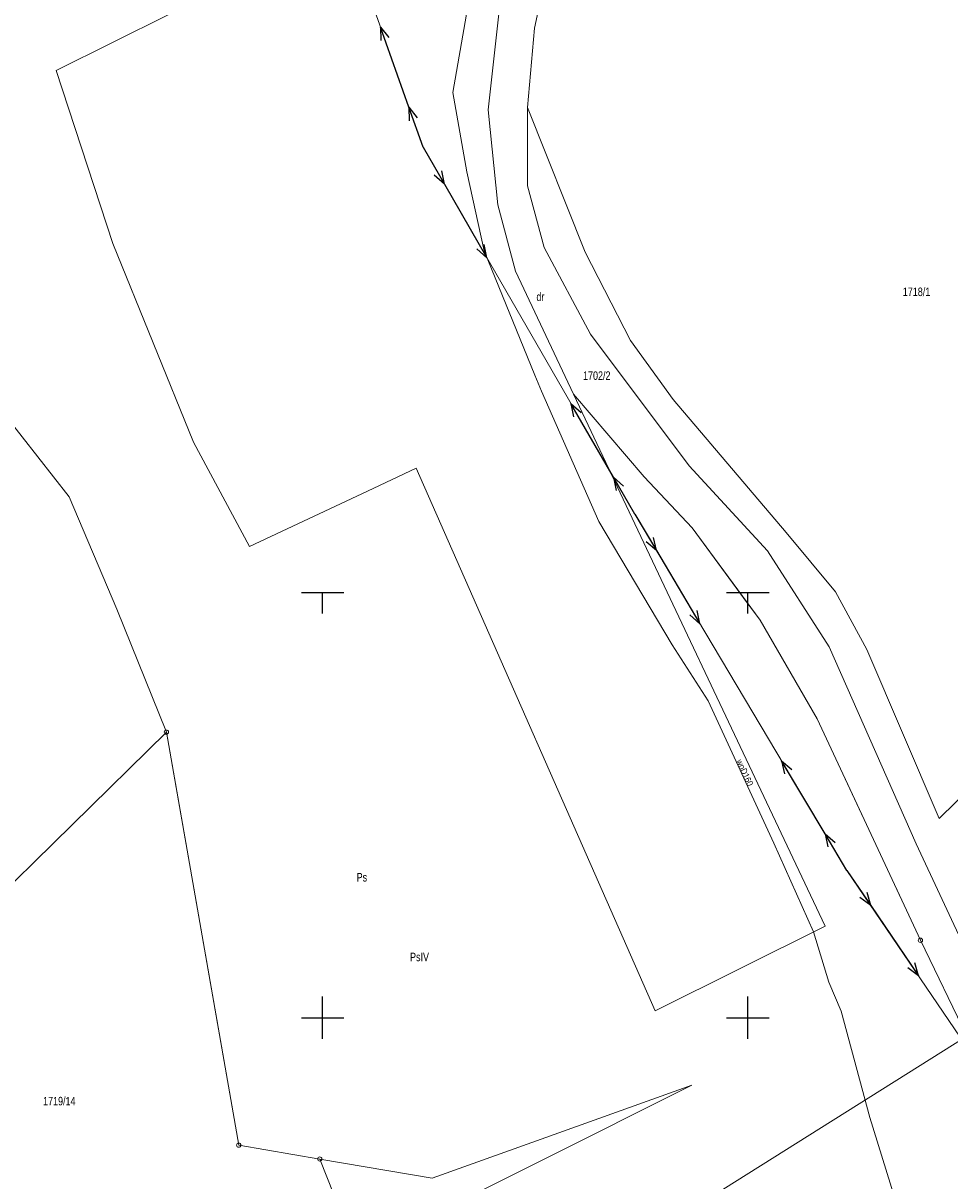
# Model space of a CAD drawing. Header units: metres. Extents: x 7423100 to 7431699, y 5527887 to 5533362.
# Tile 83 of 114: x 7428215 to 7428324, y 5529931 to 5530067. Entities that reach past the tile are written whole.
import ezdxf
from ezdxf.enums import TextEntityAlignment as Align

# ---------------------------------------------------------------- set-up
doc = ezdxf.new("R2010")
doc.units = ezdxf.units.M
doc.header["$MEASUREMENT"] = 0
doc.linetypes.add('219-500', pattern=[0])
doc.linetypes.add('suep_nn_500', pattern=[0])
doc.layers.get('0').update_dxf_attribs({"color": 2, "linetype": 'CONTINUOUS', "lineweight": 5})
for name, color, linetype in [('202-punkt graniczny', 7, 'CONTINUOUS'), ('203-punkt graniczny', 7, 'CONTINUOUS'), ('209-oznaczenie konturu klasyfikacyjnego', 7, 'CONTINUOUS'), ('210-oznaczenie konturu użytku gruntowego', 7, 'CONTINUOUS'), ('211-numer działki ewidencyjnej', 7, 'CONTINUOUS'), ('217-kontur klasyfikacyjny', 7, 'CONTINUOUS'), ('218-kontur użytku gruntowego', 7, 'CONTINUOUS'), ('219-działka ewidencyjna', 7, 'CONTINUOUS'), ('przewód elektroenergetyczny niskiego napięcia', 7, 'CONTINUOUS'), ('przewód wodociągowy', 7, 'CONTINUOUS'), ('przewód wodociągowy-Atr1', 7, 'CONTINUOUS'), ('Wstawianie ramki sekcyjnej z opisem', 7, 'CONTINUOUS')]:
    doc.layers.add(name, color=color, linetype=linetype)
doc.styles.get("Standard").update_dxf_attribs({"font": 'Working1250.shx', "width": 0.75})

# ---------------------------------------------------------------- blocks, each defined once
blk = doc.blocks.new('202')
at = {"color": 0, "linetype": 'Continuous', "lineweight": 0}
blk.add_circle((0, 0), 0.25, dxfattribs=at)
blk = doc.blocks.new('203')
at = {"linetype": 'Continuous', "lineweight": 0}
h = blk.add_hatch(color=0, dxfattribs=at)
edge = h.paths.add_edge_path()
edge.add_arc((0, 0), 0.045, 0, 360)
blk = doc.blocks.new('SUEP1')
at = {"color": 0, "linetype": 'Continuous'}
for p, q in [((0, 0), (5, 0)), ((5, 0), (3.5, 0.5)), ((5, 0), (3.5, -0.5)), ((5, 0), (15, 0)), ((15, 0), (13.5, 0.5)), ((15, 0), (13.5, -0.5))]:
    blk.add_line(p, q, dxfattribs=at)
blk = doc.blocks.new('RAMKA500K')
at = {"color": 0}
for p, q in [((247.5, 250), (252.5, 250)), ((250, 247.5), (250, 250)), ((297.5, 250), (302.5, 250)), ((300, 247.5), (300, 250)), ((250, 197.5), (250, 202.5)), ((300, 197.5), (300, 202.5)), ((247.5, 200), (252.5, 200)), ((297.5, 200), (302.5, 200))]:
    blk.add_line(p, q, dxfattribs=at)

msp = doc.modelspace()

# ---------------------------------------------------------------- linework, layer by layer
at = {"layer": '217-kontur klasyfikacyjny', "color": 92, "linetype": 'Continuous', "lineweight": 18, "flags": 128}
for points in [[(7428218.68, 5530061.38), (7428231.92, 5530067.96)], [(7428225.35, 5530041.03), (7428218.68, 5530061.38)], [(7428274.08, 5530057), (7428274.09, 5530047.79)], [(7428280.89, 5530039.99), (7428274.08, 5530057)], [(7428220.19, 5530011.22), (7428190.68, 5530048.86)], [(7428190.68, 5530048.86), (7428220.19, 5530011.22)], [(7428274.09, 5530047.79), (7428276.05, 5530040.54)], [(7428234.81, 5530017.68), (7428225.35, 5530041.03)], [(7428276.05, 5530040.54), (7428281.5, 5530030.35)], [(7428286.19, 5530029.61), (7428280.89, 5530039.99)], [(7428281.5, 5530030.35), (7428293.1, 5530014.87)], [(7428291.2, 5530022.67), (7428286.19, 5530029.61)], [(7428287.81, 5530013.6), (7428279.51, 5530023.3)], [(7428279.51, 5530023.3), (7428309.08, 5529960.74)], [(7428304.51, 5530007.03), (7428291.2, 5530022.67)], [(7428241.42, 5530005.38), (7428234.81, 5530017.68)], [(7428261.02, 5530014.59), (7428255.27, 5530011.9)], [(7428289.1, 5529950.8), (7428261.02, 5530014.59)], [(7428293.1, 5530014.87), (7428302.3, 5530004.88)], [(7428364.15, 5530014.27), (7428322.48, 5529973.42)], [(7428293.47, 5530007.59), (7428287.81, 5530013.6)], [(7428225.79, 5529998.03), (7428220.19, 5530011.22)], [(7428220.19, 5530011.22), (7428225.79, 5529998.03)], [(7428255.27, 5530011.9), (7428241.42, 5530005.38)], [(7428301.43, 5529996.72), (7428293.47, 5530007.59)], [(7428310.32, 5530000.07), (7428304.51, 5530007.03)], [(7428302.3, 5530004.88), (7428309.57, 5529993.59)], [(7428314.01, 5529993.3), (7428310.32, 5530000.07)], [(7428231.63, 5529983.57), (7428225.79, 5529998.03)], [(7428225.79, 5529998.03), (7428231.63, 5529983.57)], [(7428308.14, 5529985.14), (7428301.43, 5529996.72)], [(7428309.57, 5529993.59), (7428319.78, 5529970.43)], [(7428322.48, 5529973.42), (7428314.01, 5529993.3)], [(7428320.29, 5529959.1), (7428308.14, 5529985.14)], [(7428234.73, 5529965.88), (7428231.63, 5529983.57)], [(7428231.63, 5529983.57), (7428234.73, 5529965.88)], [(7428319.78, 5529970.43), (7428325.92, 5529957.36)], [(7428240.14, 5529935.01), (7428234.73, 5529965.88)], [(7428234.73, 5529965.88), (7428240.14, 5529935.01)], [(7428309.08, 5529960.74), (7428289.1, 5529950.8)], [(7428325.75, 5529947.81), (7428320.29, 5529959.1)], [(7428325.75, 5529947.81), (7428277.23, 5529917.33)], [(7428277.23, 5529917.33), (7428325.75, 5529947.81)], [(7428257.83, 5529924.22), (7428293.42, 5529942.05)], [(7428293.42, 5529942.05), (7428257.83, 5529924.22)], [(7428293.42, 5529942.05), (7428275.69, 5529935.71)], [(7428275.69, 5529935.71), (7428293.42, 5529942.05)], [(7428249.67, 5529933.38), (7428240.14, 5529935.01)], [(7428240.14, 5529935.01), (7428249.67, 5529933.38)], [(7428275.69, 5529935.71), (7428262.88, 5529931.13)], [(7428262.88, 5529931.13), (7428275.69, 5529935.71)], [(7428262.88, 5529931.13), (7428249.67, 5529933.38)], [(7428249.67, 5529933.38), (7428262.88, 5529931.13)]]:
    msp.add_lwpolyline(points, dxfattribs=at)
at = {"layer": '218-kontur użytku gruntowego', "color": 3, "linetype": 'Continuous', "lineweight": 18, "flags": 128}
for points in [[(7428274.9, 5530066.35), (7428277.25, 5530077.33)], [(7428218.68, 5530061.38), (7428231.92, 5530067.96)], [(7428270.71, 5530068.04), (7428269.46, 5530056.73)], [(7428274.08, 5530057), (7428274.9, 5530066.35)], [(7428225.35, 5530041.03), (7428218.68, 5530061.38)], [(7428269.46, 5530056.73), (7428270.6, 5530045.57)], [(7428274.09, 5530047.79), (7428274.08, 5530057)], [(7428274.08, 5530057), (7428274.09, 5530047.79)], [(7428280.89, 5530039.99), (7428274.08, 5530057)], [(7428220.19, 5530011.22), (7428190.68, 5530048.86)], [(7428190.68, 5530048.86), (7428220.19, 5530011.22)], [(7428276.05, 5530040.54), (7428274.09, 5530047.79)], [(7428274.09, 5530047.79), (7428276.05, 5530040.54)], [(7428270.6, 5530045.57), (7428272.69, 5530037.76)], [(7428234.81, 5530017.68), (7428225.35, 5530041.03)], [(7428281.5, 5530030.35), (7428276.05, 5530040.54)], [(7428276.05, 5530040.54), (7428281.5, 5530030.35)], [(7428286.19, 5530029.61), (7428280.89, 5530039.99)], [(7428272.69, 5530037.76), (7428279.51, 5530023.3)], [(7428293.1, 5530014.87), (7428281.5, 5530030.35)], [(7428281.5, 5530030.35), (7428293.1, 5530014.87)], [(7428291.2, 5530022.67), (7428286.19, 5530029.61)], [(7428279.51, 5530023.3), (7428287.81, 5530013.6)], [(7428287.81, 5530013.6), (7428279.51, 5530023.3)], [(7428279.51, 5530023.3), (7428309.08, 5529960.74)], [(7428304.51, 5530007.03), (7428291.2, 5530022.67)], [(7428241.42, 5530005.38), (7428234.81, 5530017.68)], [(7428261.02, 5530014.59), (7428255.27, 5530011.9)], [(7428289.1, 5529950.8), (7428261.02, 5530014.59)], [(7428302.3, 5530004.88), (7428293.1, 5530014.87)], [(7428293.1, 5530014.87), (7428302.3, 5530004.88)], [(7428364.15, 5530014.27), (7428322.48, 5529973.42)], [(7428287.81, 5530013.6), (7428293.47, 5530007.59)], [(7428293.47, 5530007.59), (7428287.81, 5530013.6)], [(7428225.79, 5529998.03), (7428220.19, 5530011.22)], [(7428220.19, 5530011.22), (7428225.79, 5529998.03)], [(7428255.27, 5530011.9), (7428241.42, 5530005.38)], [(7428293.47, 5530007.59), (7428301.43, 5529996.72)], [(7428301.43, 5529996.72), (7428293.47, 5530007.59)], [(7428310.32, 5530000.07), (7428304.51, 5530007.03)], [(7428309.57, 5529993.59), (7428302.3, 5530004.88)], [(7428302.3, 5530004.88), (7428309.57, 5529993.59)], [(7428314.01, 5529993.3), (7428310.32, 5530000.07)], [(7428231.63, 5529983.57), (7428225.79, 5529998.03)], [(7428225.79, 5529998.03), (7428231.63, 5529983.57)], [(7428301.43, 5529996.72), (7428308.14, 5529985.14)], [(7428308.14, 5529985.14), (7428301.43, 5529996.72)], [(7428319.78, 5529970.43), (7428309.57, 5529993.59)], [(7428309.57, 5529993.59), (7428319.78, 5529970.43)], [(7428322.48, 5529973.42), (7428314.01, 5529993.3)], [(7428308.14, 5529985.14), (7428320.29, 5529959.1)], [(7428320.29, 5529959.1), (7428308.14, 5529985.14)], [(7428234.73, 5529965.88), (7428231.63, 5529983.57)], [(7428231.63, 5529983.57), (7428234.73, 5529965.88)], [(7428325.92, 5529957.36), (7428319.78, 5529970.43)], [(7428319.78, 5529970.43), (7428325.92, 5529957.36)], [(7428240.14, 5529935.01), (7428234.73, 5529965.88)], [(7428234.73, 5529965.88), (7428240.14, 5529935.01)], [(7428309.08, 5529960.74), (7428289.1, 5529950.8)], [(7428320.29, 5529959.1), (7428325.75, 5529947.81)], [(7428325.75, 5529947.81), (7428320.29, 5529959.1)], [(7428325.75, 5529947.81), (7428277.23, 5529917.33)], [(7428277.23, 5529917.33), (7428325.75, 5529947.81)], [(7428257.83, 5529924.22), (7428293.42, 5529942.05)], [(7428293.42, 5529942.05), (7428257.83, 5529924.22)], [(7428293.42, 5529942.05), (7428275.69, 5529935.71)], [(7428275.69, 5529935.71), (7428293.42, 5529942.05)], [(7428249.67, 5529933.38), (7428240.14, 5529935.01)], [(7428240.14, 5529935.01), (7428249.67, 5529933.38)], [(7428275.69, 5529935.71), (7428262.88, 5529931.13)], [(7428262.88, 5529931.13), (7428275.69, 5529935.71)], [(7428262.88, 5529931.13), (7428249.67, 5529933.38)], [(7428249.67, 5529933.38), (7428262.88, 5529931.13)]]:
    msp.add_lwpolyline(points, dxfattribs=at)
at = {"layer": '219-działka ewidencyjna', "color": 7, "linetype": '219-500', "lineweight": 18, "flags": 128}
for points in [[(7428277.25, 5530077.33), (7428274.9, 5530066.35)], [(7428269.46, 5530056.73), (7428270.71, 5530068.04)], [(7428274.9, 5530066.35), (7428274.08, 5530057)], [(7428270.6, 5530045.57), (7428269.46, 5530056.73)], [(7428274.08, 5530057), (7428274.09, 5530047.79)], [(7428274.09, 5530047.79), (7428276.05, 5530040.54)], [(7428272.69, 5530037.76), (7428270.6, 5530045.57)], [(7428276.05, 5530040.54), (7428281.5, 5530030.35)], [(7428279.51, 5530023.3), (7428272.69, 5530037.76)], [(7428281.5, 5530030.35), (7428293.1, 5530014.87)], [(7428287.81, 5530013.6), (7428279.51, 5530023.3)], [(7428293.1, 5530014.87), (7428302.3, 5530004.88)], [(7428293.47, 5530007.59), (7428287.81, 5530013.6)], [(7428293.47, 5530007.59), (7428299.92, 5529998.79)], [(7428302.3, 5530004.88), (7428309.57, 5529993.59)], [(7428301.43, 5529996.72), (7428299.92, 5529998.79)], [(7428308.14, 5529985.14), (7428301.43, 5529996.72)], [(7428309.57, 5529993.59), (7428319.78, 5529970.43)], [(7428308.14, 5529985.14), (7428311.43, 5529978.08)], [(7428231.63, 5529983.57), (7428209.44, 5529961.76)], [(7428231.63, 5529983.57), (7428233.04, 5529975.5)], [(7428320.29, 5529959.1), (7428311.43, 5529978.08)], [(7428234.73, 5529965.88), (7428233.04, 5529975.5)], [(7428319.78, 5529970.43), (7428325.92, 5529957.36)], [(7428234.73, 5529965.88), (7428237.09, 5529952.44)], [(7428325.75, 5529947.81), (7428320.29, 5529959.1)], [(7428240.14, 5529935.01), (7428237.09, 5529952.44)], [(7428240.14, 5529935.01), (7428249.67, 5529933.38)], [(7428262.86, 5529900.14), (7428249.67, 5529933.38)]]:
    msp.add_lwpolyline(points, dxfattribs=at)
at = {"layer": 'przewód elektroenergetyczny niskiego napięcia', "color": 1, "linetype": 'suep_nn_500', "lineweight": 18, "flags": 128}
for points in [[(7428247.85, 5530091.78), (7428261.82, 5530052.33)], [(7428261.82, 5530052.33), (7428286.7, 5530009.21)], [(7428286.7, 5530009.21), (7428311.63, 5529967.32)], [(7428311.63, 5529967.32), (7428339.72, 5529926.04)]]:
    msp.add_lwpolyline(points, dxfattribs=at)
at = {"layer": 'przewód wodociągowy', "color": 5, "linetype": 'Continuous', "lineweight": 18, "flags": 128}
msp.add_lwpolyline([(7428336.25, 5529877.27), (7428330.46, 5529894.14), (7428322.59, 5529912.06), (7428320.14, 5529919.54), (7428314.34, 5529938.26), (7428310.99, 5529950.77), (7428309.53, 5529954.17), (7428307.72, 5529960.09), (7428303.05, 5529970.53), (7428295.33, 5529987.25), (7428291.1, 5529993.84), (7428282.49, 5530008.34), (7428275.73, 5530023.65), (7428274.96, 5530025.53), (7428268.98, 5530040.16), (7428266.95, 5530049.43), (7428265.3, 5530058.79), (7428268.8, 5530078.81)], dxfattribs=at)

# ---------------------------------------------------------------- block references
at = {"layer": '202-punkt graniczny', "color": 7, "linetype": 'Continuous', "lineweight": 18}
for p in [(7428231.63, 5529983.57), (7428320.29, 5529959.1), (7428240.14, 5529935.01), (7428249.67, 5529933.38)]:
    msp.add_blockref('202', p, dxfattribs=at)
at = {"layer": '203-punkt graniczny', "color": 7, "linetype": 'Continuous', "lineweight": 18}
for p in [(7428274.9, 5530066.35), (7428269.46, 5530056.73), (7428274.08, 5530057), (7428274.09, 5530047.79), (7428270.6, 5530045.57), (7428276.05, 5530040.54), (7428272.69, 5530037.76), (7428281.5, 5530030.35), (7428279.51, 5530023.3), (7428293.1, 5530014.87), (7428287.81, 5530013.6), (7428293.47, 5530007.59), (7428302.3, 5530004.88), (7428299.92, 5529998.79), (7428301.43, 5529996.72), (7428309.57, 5529993.59), (7428308.14, 5529985.14), (7428311.43, 5529978.08), (7428233.04, 5529975.5), (7428319.78, 5529970.43), (7428234.73, 5529965.88), (7428237.09, 5529952.44)]:
    msp.add_blockref('203', p, dxfattribs=at)
at = {"layer": 'przewód elektroenergetyczny niskiego napięcia', "color": 1, "linetype": 'Continuous', "lineweight": 18}
for p, rotation in [((7428261.82, 5530052.33), 109.5), ((7428261.82, 5530052.33), 299.985), ((7428286.7, 5530009.21), 119.985), ((7428286.7, 5530009.21), 300.758), ((7428311.63, 5529967.32), 120.758), ((7428311.63, 5529967.32), 304.234)]:
    msp.add_blockref('SUEP1', p, dxfattribs=dict(at, rotation=rotation))
at = {"layer": 'Wstawianie ramki sekcyjnej z opisem', "color": 7, "linetype": 'Continuous', "lineweight": 13}
msp.add_blockref('RAMKA500K', (7428000, 5529750), dxfattribs=at)

# ---------------------------------------------------------------- texts
at = {"layer": '209-oznaczenie konturu klasyfikacyjnego', "color": 3, "linetype": 'Continuous', "lineweight": 18, "width": 0.79}
msp.add_text('PsIV', height=1, dxfattribs=at).set_placement((7428260.28, 5529956.64))
at = {"layer": '210-oznaczenie konturu użytku gruntowego', "color": 3, "linetype": 'Continuous', "lineweight": 18, "width": 0.79}
for s, p in [('dr', (7428275.14, 5530034.26)), ('Ps', (7428254, 5529966.01))]:
    msp.add_text(s, height=1, dxfattribs=at).set_placement(p)
at = {"layer": '211-numer działki ewidencyjnej', "color": 7, "linetype": 'Continuous', "lineweight": 18, "width": 0.79}
for s, p in [('1718/1', (7428318.22, 5530035.84)), ('1702/2', (7428280.62, 5530025.99))]:
    msp.add_text(s, height=1, dxfattribs=at).set_placement(p, align=Align.TOP_LEFT)
msp.add_text('1719/14', height=1, dxfattribs=at).set_placement((7428217.13, 5529939.69))
at = {"layer": 'przewód wodociągowy-Atr1', "color": 5, "width": 0.9}
msp.add_text('woD160', height=0.75, rotation=-65.286, dxfattribs=at).set_placement((7428298.61, 5529980.15))

doc.saveas('drawing.dxf')
